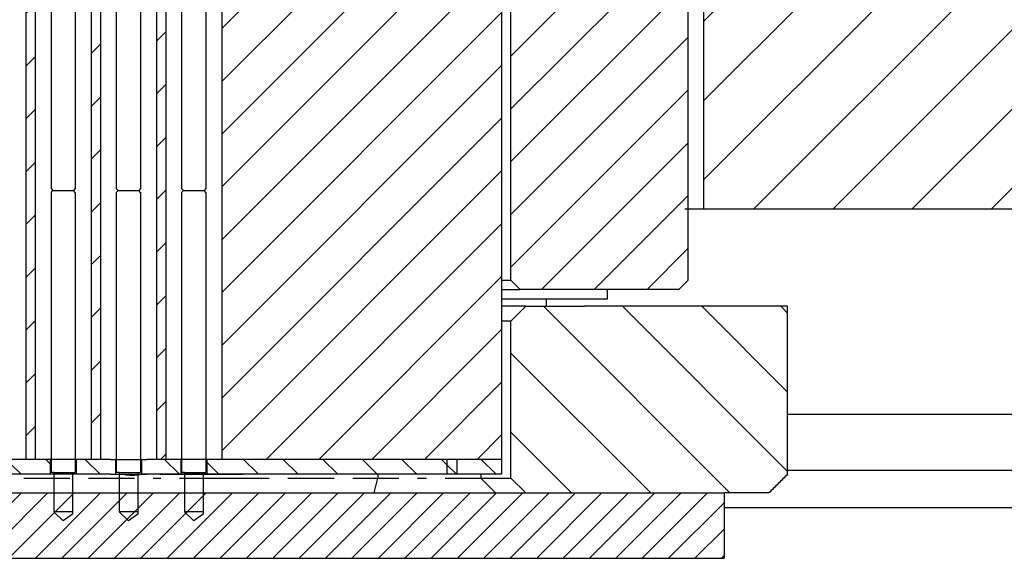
# Model space of a CAD drawing. Extents: x -1763 to 4575, y -3429 to 1051.
# Tile 38 of 193: x 104 to 157, y -2517 to -2488. Entities that reach past the tile are written whole.
import ezdxf

# ---------------------------------------------------------------- set-up
doc = ezdxf.new("R2010")
doc.units = 0
doc.linetypes.add('DASHED', pattern=[15, 7, -8])
doc.layers.get('0').update_dxf_attribs({"linetype": 'CONTINUOUS'})
doc.layers.add('1', color=7, linetype='CONTINUOUS')
pattern_1 = [(45, (0, 400), (-1.4142136, 1.4142136), [])]
pattern_2 = [(315, (0, 400), (1.0606602, 1.0606602), [])]

# ---------------------------------------------------------------- blocks, each defined once
blk = doc.blocks.new('Z-STACK', base_point=(-660.966, -2613.082))
at = {"linetype": 'CONTINUOUS'}
h = blk.add_hatch(dxfattribs=at)
h.set_pattern_fill('USER', color=1, scale=2, angle=45, pattern_type=0)
h.set_pattern_definition(pattern_1)
h.paths.add_polyline_path([(104.396, -2466.068), (104.396, -2511.968), (104.896, -2511.968), (104.896, -2511.968), (104.896, -2466.068), (104.896, -2466.068), (104.492, -2466.068)])
h = blk.add_hatch(dxfattribs=at)
h.set_pattern_fill('USER', color=1, scale=2, angle=45, pattern_type=0)
h.set_pattern_definition(pattern_1)
h.paths.add_polyline_path([(108.396, -2511.968), (107.896, -2511.968), (107.896, -2466.068), (108.396, -2466.068), (108.396, -2466.068), (108.396, -2511.968)])
h = blk.add_hatch(dxfattribs=at)
h.set_pattern_fill('USER', color=1, scale=2, angle=45, pattern_type=0)
h.set_pattern_definition(pattern_1)
h.paths.add_polyline_path([(111.396, -2511.968), (111.896, -2511.968), (111.896, -2511.968), (111.896, -2466.068), (111.896, -2466.068), (111.396, -2466.068)])
h = blk.add_hatch(dxfattribs=at)
h.set_pattern_fill('USER', color=113, scale=2, angle=45, pattern_type=0)
h.set_pattern_definition(pattern_1)
h.paths.add_polyline_path([(130.697, -2470.868), (130.397, -2471.168), (130.397, -2502.368), (130.897, -2502.868), (134.779, -2502.868), (135.579, -2502.868), (139.397, -2502.868), (139.897, -2502.368), (139.897, -2479.268), (140.397, -2479.268), (152.397, -2479.268), (152.897, -2479.268), (153.397, -2478.768), (153.397, -2471.368), (152.897, -2470.868), (147.684, -2470.868), (138.376, -2470.868), (137.684, -2470.868), (136.876, -2470.868), (133.897, -2470.868)])
h = blk.add_hatch(dxfattribs=at)
h.set_pattern_fill('USER', color=5, scale=1.5, angle=315, pattern_type=0)
h.set_pattern_definition(pattern_2)
h.paths.add_polyline_path([(105.696, -2511.968), (104.896, -2511.968), (104.896, -2511.968), (104.396, -2511.968), (103.596, -2511.968), (103.596, -2512.768), (105.696, -2512.768), (105.696, -2512.768), (105.696, -2511.968)])
h = blk.add_hatch(dxfattribs=at)
h.set_pattern_fill('USER', color=5, scale=1.5, angle=315, pattern_type=0)
h.set_pattern_definition(pattern_2)
h.paths.add_polyline_path([(108.396, -2511.968), (107.896, -2511.968), (107.096, -2511.968), (107.096, -2512.768), (107.513, -2512.768), (107.715, -2512.768), (107.914, -2512.768), (108.132, -2512.768), (108.346, -2512.768), (108.937, -2512.768), (109.037, -2512.768), (109.196, -2512.768), (109.196, -2512.768), (109.196, -2511.968), (109.196, -2511.968), (108.937, -2511.968), (108.396, -2511.968)])
h = blk.add_hatch(dxfattribs=at)
h.set_pattern_fill('USER', color=5, scale=1.5, angle=315, pattern_type=0)
h.set_pattern_definition(pattern_2)
h.paths.add_polyline_path([(110.877, -2512.768), (110.596, -2512.768), (110.596, -2511.968), (110.877, -2511.968), (111.396, -2511.968), (111.896, -2511.968), (111.896, -2511.968), (112.696, -2511.968), (112.696, -2511.968), (112.696, -2512.768), (112.696, -2512.768), (112.383, -2512.768)])
h = blk.add_hatch(dxfattribs=at)
h.set_pattern_fill('USER', color=5, scale=1.5, angle=315, pattern_type=0)
h.set_pattern_definition(pattern_2)
h.paths.add_polyline_path([(125.312, -2511.968), (124.715, -2511.968), (124.023, -2511.968), (123.063, -2511.968), (122.525, -2511.968), (122.387, -2511.968), (121.887, -2511.968), (121.763, -2511.968), (121.276, -2511.968), (120.523, -2511.968), (119.502, -2511.968), (119.067, -2511.968), (118.887, -2511.968), (118.387, -2511.968), (118.221, -2511.968), (117.832, -2511.968), (117.023, -2511.968), (115.947, -2511.968), (115.387, -2511.968), (114.896, -2511.968), (114.096, -2511.968), (114.096, -2512.768), (114.132, -2512.768), (114.233, -2512.768), (114.275, -2512.768), (114.634, -2512.768), (114.933, -2512.768), (116.683, -2512.768), (126.981, -2512.768), (126.981, -2511.968), (126.632, -2511.968), (125.976, -2511.968), (125.886, -2511.968), (125.387, -2511.968)])
h = blk.add_hatch(dxfattribs=at)
h.set_pattern_fill('USER', color=5, scale=1.5, angle=315, pattern_type=0)
h.set_pattern_definition(pattern_2)
h.paths.add_polyline_path([(126.981, -2511.968), (126.981, -2512.768), (127.514, -2512.768), (127.514, -2511.968)])
h = blk.add_hatch(dxfattribs=at)
h.set_pattern_fill('USER', color=5, scale=1.5, angle=315, pattern_type=0)
h.set_pattern_definition(pattern_2)
h.paths.add_polyline_path([(127.63, -2511.968), (127.522, -2511.968), (127.514, -2511.968), (127.514, -2512.768), (129.897, -2512.768), (129.897, -2511.968), (128.886, -2511.968)])
at = {"layer": '1', "linetype": 'CONTINUOUS'}
h = blk.add_hatch(dxfattribs=at)
h.set_pattern_fill('USER', color=1, scale=2, angle=45, pattern_type=0)
h.set_pattern_definition(pattern_1)
h.paths.add_polyline_path([(118.387, -2466.068), (118.221, -2466.068), (117.832, -2466.068), (117.023, -2466.068), (115.947, -2466.068), (115.792, -2466.068), (115.525, -2466.068), (115.387, -2466.068), (115.097, -2466.068), (114.896, -2466.068), (114.896, -2511.968), (115.387, -2511.968), (115.947, -2511.968), (117.023, -2511.968), (117.832, -2511.968), (118.221, -2511.968), (118.387, -2511.968), (118.887, -2511.968), (119.067, -2511.968), (119.502, -2511.968), (120.523, -2511.968), (121.276, -2511.968), (121.763, -2511.968), (121.887, -2511.968), (122.387, -2511.968), (122.525, -2511.968), (123.063, -2511.968), (124.023, -2511.968), (124.715, -2511.968), (125.312, -2511.968), (125.387, -2511.968), (125.886, -2511.968), (125.976, -2511.968), (126.632, -2511.968), (126.981, -2511.968), (127.514, -2511.968), (127.522, -2511.968), (127.63, -2511.968), (128.886, -2511.968), (129.897, -2511.968), (129.897, -2469.868), (130.147, -2469.868), (133.897, -2469.868), (133.897, -2464.068), (132.897, -2464.068), (132.897, -2466.068), (132.397, -2466.068), (128.886, -2466.068), (127.63, -2466.068), (127.522, -2466.068), (127.514, -2466.068), (126.981, -2466.068), (126.632, -2466.068), (125.976, -2466.068), (125.886, -2466.068), (125.387, -2466.068), (125.312, -2466.068), (124.715, -2466.068), (124.023, -2466.068), (123.063, -2466.068), (122.525, -2466.068), (122.387, -2466.068), (121.887, -2466.068), (121.763, -2466.068), (121.276, -2466.068), (120.523, -2466.068), (119.502, -2466.068), (119.067, -2466.068), (118.887, -2466.068)])
h = blk.add_hatch(dxfattribs=at)
h.set_pattern_fill('USER', color=6, scale=3, angle=45, pattern_type=0)
h.set_pattern_definition([(45, (0, 400), (-2.1213203, 2.1213203), [])])
h.paths.add_polyline_path([(252.226, -2469.568), (154.226, -2469.568), (154.226, -2480.768), (152.226, -2480.768), (148.976, -2480.768), (143.476, -2480.768), (140.726, -2480.768), (140.726, -2498.568), (174.226, -2498.568), (174.226, -2481.568), (190.226, -2481.568), (190.226, -2475.568), (242.226, -2475.568), (242.226, -2485.568), (246.226, -2485.568), (246.226, -2509.568), (196.226, -2509.568), (196.226, -2512.568), (198.226, -2514.568), (252.226, -2514.568)])
h = blk.add_hatch(dxfattribs=at)
h.set_pattern_fill('USER', color=40, scale=3, angle=135, pattern_type=0)
h.set_pattern_definition([(135, (0, 0), (-2.1213203, -2.1213203), [])])
edge = h.paths.add_edge_path()
edge.add_line((145.226, -2503.768), (136.345, -2503.768))
edge.add_line((136.345, -2503.768), (134.345, -2503.768))
edge.add_line((134.345, -2503.768), (131.197, -2503.768))
edge.add_line((131.197, -2503.768), (130.397, -2504.568))
edge.add_line((130.397, -2504.568), (130.397, -2512.968))
edge.add_line((130.397, -2512.968), (131.197, -2513.768))
edge.add_line((131.197, -2513.768), (134.345, -2513.768))
edge.add_line((134.345, -2513.768), (134.345, -2513.768))
edge.add_line((134.345, -2513.768), (136.345, -2513.768))
edge.add_line((136.345, -2513.768), (136.345, -2513.768))
edge.add_line((136.345, -2513.768), (141.821, -2513.768))
edge.add_line((141.821, -2513.768), (144.225, -2513.768))
edge.add_spline(control_points=[(144.225, -2513.768), (144.392, -2513.602), (144.725, -2513.268), (145.059, -2512.935), (145.226, -2512.768)], knot_values=[0, 0, 0, 0, 0.707598, 1.415195, 1.415195, 1.415195, 1.415195], degree=3, periodic=0)
edge.add_line((145.226, -2512.768), (145.226, -2503.768))
h = blk.add_hatch(dxfattribs=at)
h.set_pattern_fill('USER', color=4, angle=45, pattern_type=0)
h.set_pattern_definition([(45, (0, 400), (-0.70710678, 0.70710678), [])])
h.paths.add_polyline_path([(136.345, -2513.768), (136.345, -2513.768), (141.821, -2513.768), (141.821, -2517.268), (136.345, -2517.268), (134.345, -2517.268), (100.643, -2517.268), (36.397, -2517.268), (36.397, -2513.768), (44.801, -2513.768), (44.801, -2513.768), (44.869, -2513.768), (44.869, -2513.768), (46.286, -2513.768), (46.44, -2513.768), (46.908, -2513.768), (57.163, -2513.768), (71.047, -2513.768), (71.897, -2513.768), (76.093, -2513.768), (76.097, -2513.768), (76.965, -2513.768), (77.058, -2513.768), (82.705, -2513.768), (83.397, -2513.768), (84.397, -2513.768), (84.557, -2513.768), (85.758, -2513.768), (103.294, -2513.768), (104.294, -2513.768), (106.758, -2513.768), (107.758, -2513.768), (110.221, -2513.768), (111.221, -2513.768), (111.635, -2513.768), (112.635, -2513.768), (117.442, -2513.768), (118.442, -2513.768), (120.917, -2513.768), (121.917, -2513.768), (123.063, -2513.768), (125.754, -2513.768), (129.567, -2513.768), (131.197, -2513.768), (134.345, -2513.768), (134.345, -2513.768)])
at = {"color": 7, "linetype": 'CONTINUOUS'}
for p, q in [((104.396, -2466.068), (104.396, -2511.968)), ((104.896, -2466.068), (104.896, -2511.968)), ((107.896, -2466.068), (107.896, -2511.968)), ((108.396, -2466.068), (108.396, -2511.968)), ((111.396, -2466.068), (111.396, -2511.968)), ((111.896, -2466.068), (111.896, -2511.968)), ((114.896, -2466.068), (114.896, -2511.968)), ((129.897, -2469.868), (129.897, -2511.968)), ((135.579, -2503.368), (135.579, -2502.868)), ((129.897, -2503.368), (135.579, -2503.368)), ((132.279, -2503.368), (132.279, -2503.768))]:
    blk.add_line(p, q, dxfattribs=at)
at = {"color": 113, "linetype": 'CONTINUOUS'}
for p, q in [((130.397, -2502.368), (130.397, -2471.168)), ((139.897, -2502.368), (139.897, -2479.268)), ((129.897, -2502.368), (130.397, -2502.368)), ((130.397, -2502.368), (130.897, -2502.868)), ((139.397, -2502.868), (139.897, -2502.368)), ((129.897, -2502.868), (130.897, -2502.868)), ((134.779, -2502.868), (130.897, -2502.868)), ((135.579, -2502.868), (134.779, -2502.868)), ((139.397, -2502.868), (135.579, -2502.868))]:
    blk.add_line(p, q, dxfattribs=at)
at = {"color": 2, "linetype": 'CONTINUOUS'}
for p, q in [((105.746, -2479.168), (105.746, -2497.468)), ((107.046, -2479.168), (107.046, -2497.468)), ((109.246, -2479.168), (109.246, -2497.468)), ((110.546, -2479.168), (110.546, -2497.468)), ((112.746, -2479.168), (112.746, -2497.468)), ((114.046, -2479.168), (114.046, -2497.468)), ((105.746, -2497.468), (105.846, -2497.568)), ((105.746, -2497.668), (105.846, -2497.568)), ((105.746, -2497.668), (105.746, -2512.668)), ((107.046, -2497.468), (106.946, -2497.568)), ((107.046, -2497.668), (106.946, -2497.568)), ((107.046, -2497.668), (107.046, -2512.668)), ((109.246, -2497.468), (109.346, -2497.568)), ((109.246, -2497.668), (109.346, -2497.568)), ((109.246, -2497.668), (109.246, -2512.668)), ((110.546, -2497.468), (110.446, -2497.568)), ((110.546, -2497.668), (110.446, -2497.568)), ((110.546, -2497.668), (110.546, -2512.668)), ((112.746, -2497.468), (112.846, -2497.568)), ((112.746, -2497.668), (112.846, -2497.568)), ((112.746, -2497.668), (112.746, -2512.668)), ((114.046, -2497.468), (113.946, -2497.568)), ((114.046, -2497.668), (113.946, -2497.568)), ((114.046, -2497.668), (114.046, -2512.668)), ((105.896, -2512.668), (105.746, -2512.668)), ((105.896, -2512.668), (105.896, -2513.768)), ((106.896, -2512.668), (107.046, -2512.668)), ((106.896, -2512.668), (106.896, -2513.768)), ((109.396, -2512.668), (109.246, -2512.668)), ((109.396, -2512.668), (109.396, -2513.768)), ((110.396, -2512.668), (110.546, -2512.668)), ((110.396, -2512.668), (110.396, -2513.768)), ((112.896, -2512.668), (112.746, -2512.668)), ((112.896, -2512.668), (112.896, -2513.768)), ((113.896, -2512.668), (114.046, -2512.668)), ((113.896, -2512.668), (113.896, -2513.768)), ((105.896, -2513.768), (105.896, -2514.788)), ((106.896, -2513.768), (106.896, -2514.788)), ((109.396, -2513.768), (109.396, -2514.788)), ((110.396, -2513.768), (110.396, -2514.788)), ((112.896, -2513.768), (112.896, -2514.788)), ((113.896, -2513.768), (113.896, -2514.788)), ((106.396, -2515.268), (105.896, -2514.788)), ((106.896, -2514.909), (106.396, -2515.268)), ((106.896, -2514.788), (106.896, -2514.909)), ((109.896, -2515.268), (109.396, -2514.788)), ((110.396, -2514.909), (109.896, -2515.268)), ((110.396, -2514.788), (110.396, -2514.909)), ((113.396, -2515.268), (112.896, -2514.788)), ((113.896, -2514.909), (113.396, -2515.268)), ((113.896, -2514.788), (113.896, -2514.909))]:
    blk.add_line(p, q, dxfattribs=at)
at = {"color": 6, "linetype": 'CONTINUOUS'}
for p, q in [((140.726, -2480.768), (140.726, -2498.568)), ((140.726, -2498.568), (139.726, -2498.568)), ((174.226, -2498.568), (140.726, -2498.568))]:
    blk.add_line(p, q, dxfattribs=at)
at = {"color": 7, "linetype": 'DASHED'}
for p, q in [((129.897, -2502.368), (130.397, -2502.368)), ((129.897, -2502.868), (130.897, -2502.868)), ((134.779, -2502.868), (130.897, -2502.868)), ((135.579, -2502.868), (134.779, -2502.868)), ((104.396, -2511.968), (103.596, -2511.968)), ((104.896, -2511.968), (104.396, -2511.968)), ((105.696, -2511.968), (104.896, -2511.968)), ((104.896, -2511.968), (104.896, -2511.968)), ((106.759, -2511.968), (105.696, -2511.968)), ((105.696, -2511.968), (105.696, -2511.968)), ((107.096, -2511.968), (106.759, -2511.968)), ((107.896, -2511.968), (107.096, -2511.968)), ((108.396, -2511.968), (107.896, -2511.968)), ((108.937, -2511.968), (108.396, -2511.968)), ((108.396, -2511.968), (108.396, -2511.968)), ((108.937, -2511.968), (109.196, -2511.968)), ((109.196, -2511.968), (110.259, -2511.968)), ((109.196, -2511.968), (109.196, -2511.968)), ((110.259, -2511.968), (110.596, -2511.968)), ((110.596, -2511.968), (110.877, -2511.968)), ((111.396, -2511.968), (110.877, -2511.968)), ((111.896, -2511.968), (111.396, -2511.968)), ((112.696, -2511.968), (111.896, -2511.968)), ((111.896, -2511.968), (111.896, -2511.968)), ((113.759, -2511.968), (112.696, -2511.968)), ((112.696, -2511.968), (112.696, -2511.968)), ((114.096, -2511.968), (113.759, -2511.968)), ((114.896, -2511.968), (114.096, -2511.968)), ((115.387, -2511.968), (114.896, -2511.968)), ((115.947, -2511.968), (115.387, -2511.968)), ((117.023, -2511.968), (115.947, -2511.968)), ((117.832, -2511.968), (117.023, -2511.968)), ((118.221, -2511.968), (117.832, -2511.968)), ((118.387, -2511.968), (118.221, -2511.968)), ((118.887, -2511.968), (118.387, -2511.968)), ((119.067, -2511.968), (118.887, -2511.968)), ((119.502, -2511.968), (119.067, -2511.968)), ((120.523, -2511.968), (119.502, -2511.968)), ((121.276, -2511.968), (120.523, -2511.968)), ((121.763, -2511.968), (121.276, -2511.968)), ((121.887, -2511.968), (121.763, -2511.968)), ((122.387, -2511.968), (121.887, -2511.968)), ((122.525, -2511.968), (122.387, -2511.968)), ((123.063, -2511.968), (122.525, -2511.968)), ((124.023, -2511.968), (123.063, -2511.968)), ((124.715, -2511.968), (124.023, -2511.968)), ((125.312, -2511.968), (124.715, -2511.968)), ((125.387, -2511.968), (125.312, -2511.968)), ((125.886, -2511.968), (125.387, -2511.968)), ((125.976, -2511.968), (125.886, -2511.968)), ((126.632, -2511.968), (125.976, -2511.968)), ((126.981, -2511.968), (126.632, -2511.968)), ((127.514, -2511.968), (126.981, -2511.968)), ((127.522, -2511.968), (127.514, -2511.968)), ((127.63, -2511.968), (127.522, -2511.968)), ((128.886, -2511.968), (127.63, -2511.968)), ((129.897, -2511.968), (128.886, -2511.968)), ((109.451, -2512.768), (110.221, -2512.768)), ((110.221, -2512.768), (110.566, -2512.768)), ((110.576, -2512.768), (110.566, -2512.768)), ((110.596, -2512.768), (110.576, -2512.768)), ((111.001, -2512.768), (110.596, -2512.768)), ((110.596, -2512.768), (110.596, -2512.768)), ((111.221, -2512.768), (111.001, -2512.768)), ((111.39, -2512.768), (111.221, -2512.768)), ((111.594, -2512.768), (111.635, -2512.768)), ((111.635, -2512.768), (112.635, -2512.768)), ((112.696, -2512.768), (112.383, -2512.768)), ((112.635, -2512.768), (112.696, -2512.768)), ((112.696, -2512.768), (112.696, -2512.768)), ((114.013, -2512.768), (112.696, -2512.768)), ((112.696, -2512.768), (113.084, -2512.768)), ((113.084, -2512.768), (113.908, -2512.768)), ((113.908, -2512.768), (114.076, -2512.768)), ((114.096, -2512.768), (114.013, -2512.768)), ((114.076, -2512.768), (114.096, -2512.768)), ((114.132, -2512.768), (114.096, -2512.768)), ((114.096, -2512.768), (114.501, -2512.768)), ((114.096, -2512.768), (114.096, -2512.768)), ((114.233, -2512.768), (114.132, -2512.768)), ((114.275, -2512.768), (114.233, -2512.768)), ((114.634, -2512.768), (114.275, -2512.768)), ((114.501, -2512.768), (116.051, -2512.768)), ((114.933, -2512.768), (114.634, -2512.768)), ((116.683, -2512.768), (114.933, -2512.768))]:
    blk.add_line(p, q, dxfattribs=at)
at = {"color": 40, "linetype": 'CONTINUOUS'}
for p, q in [((131.197, -2503.768), (129.897, -2503.768)), ((130.397, -2504.568), (131.197, -2503.768)), ((131.197, -2503.768), (134.345, -2503.768)), ((136.345, -2503.768), (134.345, -2503.768)), ((145.226, -2503.768), (136.345, -2503.768)), ((145.226, -2512.768), (145.226, -2503.768)), ((130.397, -2504.568), (129.897, -2504.568)), ((130.397, -2512.968), (130.397, -2504.568)), ((104.294, -2512.968), (106.758, -2512.968)), ((107.758, -2512.968), (110.221, -2512.968)), ((111.221, -2512.968), (111.635, -2512.968)), ((112.635, -2512.968), (117.442, -2512.968)), ((118.442, -2512.968), (120.917, -2512.968)), ((121.917, -2512.968), (123.257, -2512.968)), ((123.063, -2513.768), (123.257, -2512.968)), ((123.257, -2512.768), (123.257, -2512.968)), ((123.257, -2512.968), (124.392, -2512.968)), ((125.392, -2512.968), (125.865, -2512.968)), ((126.865, -2512.968), (128.779, -2512.968)), ((128.779, -2512.768), (128.779, -2512.968)), ((128.779, -2512.968), (130.397, -2512.968)), ((129.567, -2513.768), (128.779, -2512.968)), ((130.397, -2512.968), (131.197, -2513.768)), ((144.225, -2513.768), (141.821, -2513.768))]:
    blk.add_line(p, q, dxfattribs=at)
at = {"color": 5, "linetype": 'CONTINUOUS'}
for p, q in [((104.396, -2511.968), (103.596, -2511.968)), ((104.896, -2511.968), (104.396, -2511.968)), ((105.696, -2511.968), (104.896, -2511.968)), ((104.896, -2511.968), (104.896, -2511.968)), ((105.696, -2511.968), (105.696, -2512.768)), ((106.759, -2511.968), (105.696, -2511.968)), ((105.696, -2511.968), (105.696, -2511.968)), ((107.096, -2511.968), (106.759, -2511.968)), ((107.096, -2511.968), (107.096, -2512.768)), ((107.896, -2511.968), (107.096, -2511.968)), ((108.396, -2511.968), (107.896, -2511.968)), ((108.937, -2511.968), (108.396, -2511.968)), ((108.396, -2511.968), (108.396, -2511.968)), ((108.937, -2511.968), (109.196, -2511.968)), ((109.196, -2511.968), (109.196, -2512.768)), ((109.196, -2511.968), (110.259, -2511.968)), ((109.196, -2511.968), (109.196, -2511.968)), ((110.259, -2511.968), (110.596, -2511.968)), ((110.596, -2511.968), (110.596, -2512.768)), ((110.596, -2511.968), (110.877, -2511.968)), ((111.396, -2511.968), (110.877, -2511.968)), ((111.896, -2511.968), (111.396, -2511.968)), ((112.696, -2511.968), (111.896, -2511.968)), ((111.896, -2511.968), (111.896, -2511.968)), ((112.696, -2511.968), (112.696, -2512.768)), ((113.759, -2511.968), (112.696, -2511.968)), ((112.696, -2511.968), (112.696, -2511.968)), ((114.096, -2511.968), (113.759, -2511.968)), ((114.096, -2511.968), (114.096, -2512.768)), ((114.896, -2511.968), (114.096, -2511.968)), ((115.387, -2511.968), (114.896, -2511.968)), ((115.947, -2511.968), (115.387, -2511.968)), ((117.023, -2511.968), (115.947, -2511.968)), ((117.832, -2511.968), (117.023, -2511.968)), ((118.221, -2511.968), (117.832, -2511.968)), ((118.387, -2511.968), (118.221, -2511.968)), ((118.887, -2511.968), (118.387, -2511.968)), ((119.067, -2511.968), (118.887, -2511.968)), ((119.502, -2511.968), (119.067, -2511.968)), ((120.523, -2511.968), (119.502, -2511.968)), ((121.276, -2511.968), (120.523, -2511.968)), ((121.763, -2511.968), (121.276, -2511.968)), ((121.887, -2511.968), (121.763, -2511.968)), ((122.387, -2511.968), (121.887, -2511.968)), ((122.525, -2511.968), (122.387, -2511.968)), ((123.063, -2511.968), (122.525, -2511.968)), ((124.023, -2511.968), (123.063, -2511.968)), ((124.715, -2511.968), (124.023, -2511.968)), ((125.312, -2511.968), (124.715, -2511.968)), ((125.387, -2511.968), (125.312, -2511.968)), ((125.886, -2511.968), (125.387, -2511.968)), ((125.976, -2511.968), (125.886, -2511.968)), ((126.632, -2511.968), (125.976, -2511.968)), ((126.981, -2511.968), (126.632, -2511.968)), ((126.981, -2512.768), (126.981, -2511.968)), ((127.514, -2511.968), (126.981, -2511.968)), ((127.514, -2512.768), (127.514, -2511.968)), ((127.522, -2511.968), (127.514, -2511.968)), ((127.63, -2511.968), (127.522, -2511.968)), ((128.886, -2511.968), (127.63, -2511.968)), ((129.897, -2511.968), (128.886, -2511.968)), ((129.897, -2511.968), (129.897, -2512.768)), ((105.696, -2512.768), (103.596, -2512.768)), ((105.78, -2512.768), (105.696, -2512.768)), ((105.696, -2512.768), (105.696, -2512.768)), ((107.096, -2512.768), (105.78, -2512.768)), ((107.513, -2512.768), (107.096, -2512.768)), ((107.715, -2512.768), (107.513, -2512.768)), ((107.914, -2512.768), (107.715, -2512.768)), ((108.132, -2512.768), (107.914, -2512.768)), ((108.346, -2512.768), (108.132, -2512.768)), ((108.937, -2512.768), (108.346, -2512.768)), ((108.937, -2512.768), (109.037, -2512.768)), ((109.037, -2512.768), (109.196, -2512.768)), ((109.196, -2512.768), (110.08, -2512.768)), ((109.196, -2512.768), (109.196, -2512.768)), ((110.08, -2512.768), (110.596, -2512.768)), ((110.596, -2512.768), (110.877, -2512.768)), ((112.383, -2512.768), (110.877, -2512.768)), ((112.696, -2512.768), (112.383, -2512.768)), ((112.696, -2512.768), (112.696, -2512.768)), ((114.013, -2512.768), (112.696, -2512.768)), ((114.096, -2512.768), (114.013, -2512.768)), ((114.132, -2512.768), (114.096, -2512.768)), ((114.233, -2512.768), (114.132, -2512.768)), ((114.275, -2512.768), (114.233, -2512.768)), ((114.634, -2512.768), (114.275, -2512.768)), ((114.933, -2512.768), (114.634, -2512.768)), ((116.683, -2512.768), (114.933, -2512.768)), ((126.981, -2512.768), (116.683, -2512.768)), ((127.514, -2512.768), (126.981, -2512.768)), ((129.897, -2512.768), (127.514, -2512.768))]:
    blk.add_line(p, q, dxfattribs=at)
at = {"color": 4, "linetype": 'CONTINUOUS'}
for p, q in [((103.294, -2513.768), (104.294, -2513.768)), ((104.294, -2513.768), (106.758, -2513.768)), ((106.758, -2513.768), (107.758, -2513.768)), ((107.758, -2513.768), (110.221, -2513.768)), ((110.221, -2513.768), (111.221, -2513.768)), ((111.221, -2513.768), (111.635, -2513.768)), ((111.635, -2513.768), (112.635, -2513.768)), ((112.635, -2513.768), (117.442, -2513.768)), ((117.442, -2513.768), (118.442, -2513.768)), ((118.442, -2513.768), (120.917, -2513.768)), ((120.917, -2513.768), (121.917, -2513.768)), ((121.917, -2513.768), (123.063, -2513.768)), ((123.063, -2513.768), (125.754, -2513.768)), ((125.754, -2513.768), (129.567, -2513.768)), ((129.567, -2513.768), (131.197, -2513.768)), ((131.197, -2513.768), (134.345, -2513.768)), ((134.345, -2513.768), (134.345, -2513.768)), ((134.345, -2513.768), (136.345, -2513.768)), ((136.345, -2513.768), (136.345, -2513.768)), ((136.345, -2513.768), (141.821, -2513.768)), ((141.821, -2513.768), (141.821, -2517.268)), ((100.643, -2517.268), (134.345, -2517.268)), ((134.345, -2517.268), (136.345, -2517.268)), ((136.345, -2517.268), (141.821, -2517.268))]:
    blk.add_line(p, q, dxfattribs=at)
at = {"color": 40, "linetype": 'DASHED'}
for p, q in [((103.294, -2513.768), (104.294, -2513.768)), ((104.294, -2513.768), (106.758, -2513.768)), ((106.758, -2513.768), (107.758, -2513.768)), ((107.758, -2513.768), (110.221, -2513.768)), ((110.221, -2513.768), (111.221, -2513.768)), ((111.221, -2513.768), (111.635, -2513.768)), ((111.635, -2513.768), (112.635, -2513.768)), ((112.635, -2513.768), (117.442, -2513.768)), ((117.442, -2513.768), (118.442, -2513.768)), ((118.442, -2513.768), (120.917, -2513.768)), ((120.917, -2513.768), (121.917, -2513.768)), ((121.917, -2513.768), (123.063, -2513.768)), ((123.063, -2513.768), (125.754, -2513.768)), ((125.754, -2513.768), (127.146, -2513.768)), ((127.146, -2513.768), (127.442, -2513.768)), ((127.442, -2513.768), (129.567, -2513.768)), ((129.567, -2513.768), (131.197, -2513.768)), ((131.197, -2513.768), (134.345, -2513.768)), ((134.345, -2513.768), (134.345, -2513.768)), ((134.345, -2513.768), (136.345, -2513.768)), ((136.345, -2513.768), (136.345, -2513.768)), ((136.345, -2513.768), (141.821, -2513.768))]:
    blk.add_line(p, q, dxfattribs=at)
at = {"color": 7, "linetype": 'CONTINUOUS'}
for start, end in [(-102.4537, -90), (-90, -77.5463)]:
    blk.add_arc((110.098, -2510.693), 2.125, start, end, dxfattribs=at)
at = {"color": 40, "linetype": 'CONTINUOUS'}
blk.add_open_spline([(145.226, -2512.768), (145.059, -2512.935), (144.892, -2513.102), (144.725, -2513.268), (144.559, -2513.435), (144.392, -2513.602), (144.225, -2513.768)], degree=3, knots=[204074.387739, 204074.387739, 204074.387739, 204074.387739, 204075.095337, 204075.095337, 204075.095337, 204075.802934, 204075.802934, 204075.802934, 204075.802934], dxfattribs=at)
at = {"layer": '1', "color": 2, "linetype": 'CONTINUOUS'}
for p, q in [((105.846, -2497.568), (106.946, -2497.568)), ((109.346, -2497.568), (110.446, -2497.568)), ((112.846, -2497.568), (113.946, -2497.568)), ((105.896, -2512.668), (106.896, -2512.668)), ((109.396, -2512.668), (110.396, -2512.668)), ((112.896, -2512.668), (113.896, -2512.668)), ((106.896, -2514.788), (105.896, -2514.788)), ((110.396, -2514.788), (109.396, -2514.788)), ((113.896, -2514.788), (112.896, -2514.788))]:
    blk.add_line(p, q, dxfattribs=at)
at = {"layer": '1', "color": 6, "linetype": 'CONTINUOUS'}
for p, q in [((196.226, -2509.568), (145.226, -2509.568)), ((196.226, -2512.568), (145.226, -2512.568)), ((198.226, -2514.568), (141.821, -2514.568))]:
    blk.add_line(p, q, dxfattribs=at)

msp = doc.modelspace()

# ---------------------------------------------------------------- block references
at = {"layer": '1'}
msp.add_blockref('Z-STACK', (-660.966, -2613.082), dxfattribs=at)

doc.saveas('drawing.dxf')
